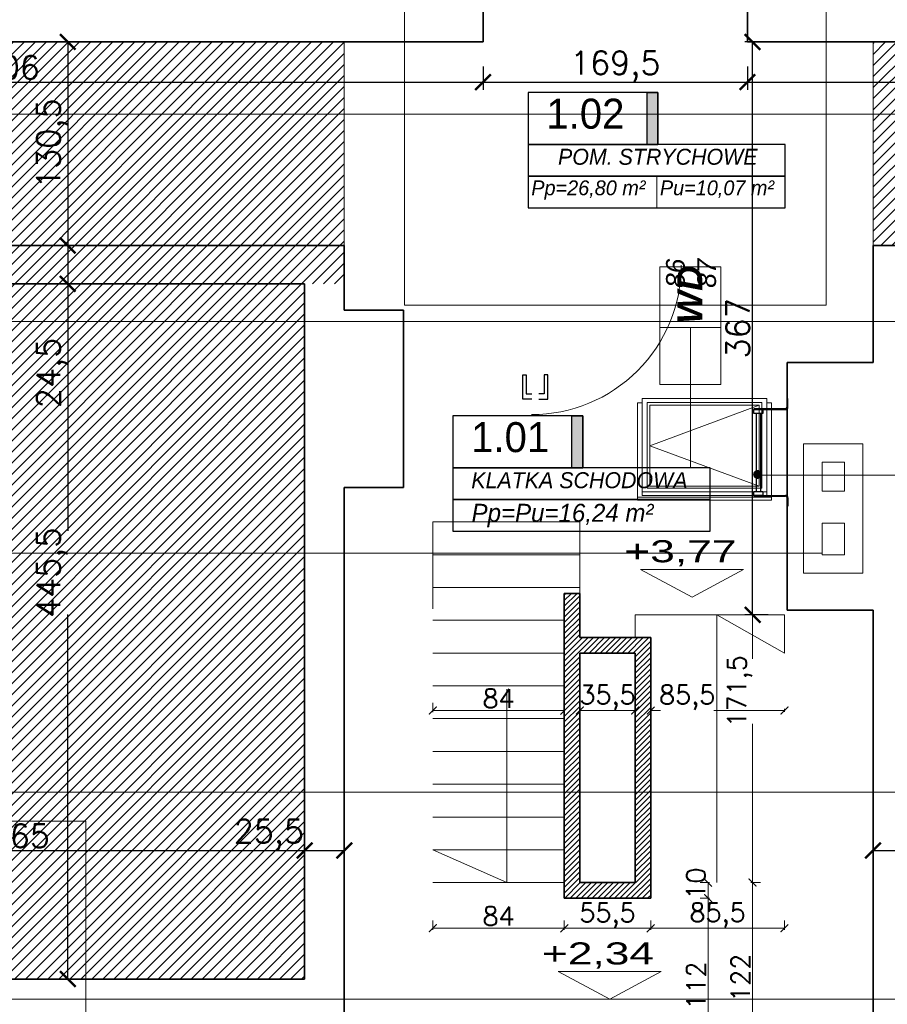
# Model space of a CAD drawing. Header units: millimetres. Extents: x -740 to 33545, y 5178 to 22494.
# Tile 88 of 256: x 9995 to 10551, y 6334 to 6965. Entities that reach past the tile are written whole.
import ezdxf
from ezdxf.lldxf.tags import DXFTag

# ---------------------------------------------------------------- set-up
doc = ezdxf.new("R2010")
doc.units = ezdxf.units.MM
doc.header["$MEASUREMENT"] = 0
doc.linetypes.add('ACAD_ISO03W100', pattern=[30, 12, -18])
doc.layers.get('Defpoints').update_dxf_attribs({"color": 252})
for name, color, linetype, lineweight in [('A_istniejące ściany', 252, 'Continuous', 35), ('A_l.przerywana', 252, 'ICAD_ISO03W100', 9), ('A_projektowane sciany', 252, 'Continuous', 35), ('A_ściany projektowane', 252, 'Continuous', 35), ('l. widokowa', 252, 'Continuous', 15), ('l.przerywana', 252, 'ICAD_ISO03W100', 5), ('l.widokowa', 252, 'Continuous', 15), ('l.wypełnien', 252, 'Continuous', 5), ('linia opisowa', 252, 'Continuous', 9), ('Nowe_820-G Rysunki Obrazki_Nr_pióra__23', 252, 'Continuous', 15), ('przerywana', 252, 'ACAD_ISO03W100', 5), ('wymiarowanie', 252, 'Continuous', 9)]:
    doc.layers.add(name, color=color, linetype=linetype, lineweight=lineweight)
for name, color, linetype in [('Lines', 252, 'Continuous'), ('stolarka', 252, 'Continuous'), ('tabelki opis', 252, 'Continuous')]:
    doc.layers.add(name, color=color, linetype=linetype)
doc.layers.add('UWAGI_podłoga na legarachdo rozbiórki', color=252, linetype='Continuous', lineweight=13, plot=False)
doc.styles.add('PROFILE', font='GOTHIC.TTF', dxfattribs={"width": 0.8})
doc.styles.add('styl2', font='simplex.shx')
tags = doc.linetypes.add('ICAD_ISO03W100', pattern=[30, 12, -18]).pattern_tags.tags
tags[6:7] = [DXFTag(74, 4), DXFTag(75, 0), DXFTag(340, '0'), DXFTag(46, 1.0), DXFTag(50, 0.0), DXFTag(44, 0.0), DXFTag(45, 0.0)]
tags[4:5] = [DXFTag(74, 4), DXFTag(75, 0), DXFTag(340, '0'), DXFTag(46, 1.0), DXFTag(50, 0.0), DXFTag(44, 0.0), DXFTag(45, 0.0)]
doc.dimstyles.new('Kopia I_1.100', dxfattribs={"dimtxt": 15, "dimasz": 10, "dimexe": 5, "dimexo": 1, "dimgap": 1.5, "dimtad": 1, "dimdec": 1, "dimrnd": 0.5, "dimtxsty": 'styl2', "dimblk": 'ARCHTICK', "dimcen": 5, "dimadec": 0, "dimazin": 0, "dimtfac": 1, "dimtdec": 1, "dimtmove": 0, "dimatfit": 3, "dimldrblk": 'ARCHTICK', "dimfxl": 0, "dimarcsym": 0})
doc.dimstyles.new('Skala 1-50', dxfattribs={"dimtxt": 12, "dimasz": 5, "dimexe": 1, "dimexo": 1, "dimgap": 1.5, "dimtad": 1, "dimdec": 1, "dimrnd": 0.5, "dimtxsty": 'styl2', "dimblk": 'ARCHTICK', "dimcen": 5, "dimadec": 0, "dimazin": 0, "dimtfac": 1, "dimtdec": 1, "dimtmove": 1, "dimatfit": 3, "dimldrblk": 'ARCHTICK', "dimfxl": 0, "dimlwd": -1, "dimlwe": -1, "dimarcsym": 0})

# ---------------------------------------------------------------- blocks, each defined once
blk = doc.blocks.new('_ArchTick')
at = {"color": 0, "linetype": 'ByBlock', "const_width": 0.15}
blk.add_lwpolyline([(-0.5, -0.5), (0.5, 0.5)], dxfattribs=at)
blk = doc.blocks.new('*D1856')
at = {"layer": 'Defpoints', "color": 0}
for p in [(9812.55, 6451.25), (10177.46, 6446.47), (10177.46, 6432.49)]:
    blk.add_point(p, dxfattribs=at)
at = {"layer": 'wymiarowanie', "color": 0, "lineweight": -2}
for p, q in [((9812.55, 6442.49), (9812.55, 6427.49)), ((10177.46, 6442.49), (10177.46, 6427.49)), ((9812.55, 6432.49), (10177.46, 6432.49))]:
    blk.add_line(p, q, dxfattribs=at)
at = {"layer": 'wymiarowanie', "color": 0, "lineweight": -2, "xscale": 10, "yscale": 10, "zscale": 10, "rotation": 180}
blk.add_blockref('_ArchTick', (9812.55, 6432.49), dxfattribs=at)
at = {"layer": 'wymiarowanie', "color": 0, "lineweight": -2, "xscale": 10, "yscale": 10, "zscale": 10}
blk.add_blockref('_ArchTick', (10177.46, 6432.49), dxfattribs=at)
at = {"layer": 'wymiarowanie', "color": 0, "insert": (9995, 6441.87), "char_height": 15, "attachment_point": 5, "style": 'styl2'}
blk.add_mtext('365', dxfattribs=at)
blk = doc.blocks.new('*D1857')
at = {"layer": 'Defpoints', "color": 0}
for p in [(10177.46, 6446.47), (10202.86, 6447.92), (10202.86, 6432.49)]:
    blk.add_point(p, dxfattribs=at)
at = {"layer": 'wymiarowanie', "color": 0, "lineweight": -2}
for p, q in [((10177.46, 6442.49), (10177.46, 6427.49)), ((10202.86, 6442.49), (10202.86, 6427.49)), ((10177.46, 6432.49), (10202.86, 6432.49))]:
    blk.add_line(p, q, dxfattribs=at)
at = {"layer": 'wymiarowanie', "color": 0, "lineweight": -2, "xscale": 10, "yscale": 10, "zscale": 10, "rotation": 180}
blk.add_blockref('_ArchTick', (10177.46, 6432.49), dxfattribs=at)
at = {"layer": 'wymiarowanie', "color": 0, "lineweight": -2, "xscale": 10, "yscale": 10, "zscale": 10}
blk.add_blockref('_ArchTick', (10202.86, 6432.49), dxfattribs=at)
at = {"layer": 'wymiarowanie', "color": 0, "insert": (10154.61, 6442.55), "char_height": 15, "attachment_point": 5, "style": 'styl2'}
blk.add_mtext('25,5', dxfattribs=at)
blk = doc.blocks.new('*D1859')
at = {"layer": 'Defpoints', "color": 0}
for p in [(10566.08, 6456), (10541.53, 6451.19), (10566.08, 6432.49)]:
    blk.add_point(p, dxfattribs=at)
at = {"layer": 'wymiarowanie', "color": 0, "lineweight": -2}
for p, q in [((10541.53, 6442.49), (10541.53, 6427.49)), ((10566.08, 6442.49), (10566.08, 6427.49)), ((10541.53, 6432.49), (10566.08, 6432.49))]:
    blk.add_line(p, q, dxfattribs=at)
at = {"layer": 'wymiarowanie', "color": 0, "lineweight": -2, "xscale": 10, "yscale": 10, "zscale": 10, "rotation": 180}
blk.add_blockref('_ArchTick', (10541.53, 6432.49), dxfattribs=at)
at = {"layer": 'wymiarowanie', "color": 0, "lineweight": -2, "xscale": 10, "yscale": 10, "zscale": 10}
blk.add_blockref('_ArchTick', (10566.08, 6432.49), dxfattribs=at)
at = {"layer": 'wymiarowanie', "color": 0, "insert": (10588.07, 6442.55), "char_height": 15, "attachment_point": 5, "style": 'styl2'}
blk.add_mtext('24,5', dxfattribs=at)
blk = doc.blocks.new('*D1863')
at = {"layer": 'Defpoints', "color": 0}
for p in [(10047.43, 6950.42), (10025.8, 6820.04), (10047.43, 6820.04)]:
    blk.add_point(p, dxfattribs=at)
at = {"layer": 'wymiarowanie', "color": 0, "lineweight": -2}
for p, q in [((10035.8, 6950.42), (10020.8, 6950.42)), ((10025.8, 6950.42), (10025.8, 6820.04)), ((10035.8, 6820.04), (10020.8, 6820.04))]:
    blk.add_line(p, q, dxfattribs=at)
at = {"layer": 'wymiarowanie', "color": 0, "lineweight": -2, "xscale": 10, "yscale": 10, "zscale": 10}
for p, rotation in [((10025.8, 6950.42), 90), ((10025.8, 6820.04), 270)]:
    blk.add_blockref('_ArchTick', p, dxfattribs=dict(at, rotation=rotation))
at = {"layer": 'wymiarowanie', "color": 0, "insert": (10015.74, 6885.23), "char_height": 15, "attachment_point": 5, "rotation": 90, "style": 'styl2'}
blk.add_mtext('130,5', dxfattribs=at)
blk = doc.blocks.new('*D1864')
at = {"layer": 'Defpoints', "color": 0}
for p in [(10047.43, 6820.04), (10025.8, 6795.48), (10046.43, 6795.48)]:
    blk.add_point(p, dxfattribs=at)
at = {"layer": 'wymiarowanie', "color": 0, "lineweight": -2}
for p, q in [((10035.8, 6820.04), (10020.8, 6820.04)), ((10025.8, 6820.04), (10025.8, 6795.48)), ((10035.8, 6795.48), (10020.8, 6795.48)), ((10025.8, 6795.48), (10025.8, 6717.42))]:
    blk.add_line(p, q, dxfattribs=at)
at = {"layer": 'wymiarowanie', "color": 0, "lineweight": -2, "xscale": 10, "yscale": 10, "zscale": 10}
for p, rotation in [((10025.8, 6820.04), 90), ((10025.8, 6795.48), 270)]:
    blk.add_blockref('_ArchTick', p, dxfattribs=dict(at, rotation=rotation))
at = {"layer": 'wymiarowanie', "color": 0, "insert": (10015.74, 6738.38), "char_height": 15, "attachment_point": 5, "rotation": 90, "style": 'styl2'}
blk.add_mtext('24,5', dxfattribs=at)
blk = doc.blocks.new('*D1865')
at = {"layer": 'Defpoints', "color": 0}
for p in [(10046.43, 6795.48), (10025.8, 6350.14), (10049.09, 6350.14)]:
    blk.add_point(p, dxfattribs=at)
at = {"layer": 'wymiarowanie', "color": 0, "lineweight": -2}
for p, q in [((10035.8, 6795.48), (10020.8, 6795.48)), ((10025.8, 6795.48), (10025.8, 6637.17)), ((10025.8, 6350.14), (10025.8, 6583.59)), ((10035.8, 6350.14), (10020.8, 6350.14))]:
    blk.add_line(p, q, dxfattribs=at)
at = {"layer": 'wymiarowanie', "color": 0, "lineweight": -2, "xscale": 10, "yscale": 10, "zscale": 10}
for p, rotation in [((10025.8, 6795.48), 90), ((10025.8, 6350.14), 270)]:
    blk.add_blockref('_ArchTick', p, dxfattribs=dict(at, rotation=rotation))
at = {"layer": 'wymiarowanie', "color": 0, "insert": (10015.74, 6610.38), "char_height": 15, "attachment_point": 5, "rotation": 90, "style": 'styl2'}
blk.add_mtext('445,5', dxfattribs=at)
blk = doc.blocks.new('*D1870')
at = {"layer": 'Defpoints', "color": 0}
for p in [(9685.55, 6950.42), (10291.76, 6950.42), (10291.76, 6924.64)]:
    blk.add_point(p, dxfattribs=at)
at = {"layer": 'wymiarowanie', "color": 0, "lineweight": -2}
for p, q in [((9685.55, 6934.64), (9685.55, 6919.64)), ((10291.76, 6934.64), (10291.76, 6919.64)), ((9685.55, 6924.64), (10291.76, 6924.64))]:
    blk.add_line(p, q, dxfattribs=at)
at = {"layer": 'wymiarowanie', "color": 0, "lineweight": -2, "xscale": 10, "yscale": 10, "zscale": 10, "rotation": 180}
blk.add_blockref('_ArchTick', (9685.55, 6924.64), dxfattribs=at)
at = {"layer": 'wymiarowanie', "color": 0, "lineweight": -2, "xscale": 10, "yscale": 10, "zscale": 10}
blk.add_blockref('_ArchTick', (10291.76, 6924.64), dxfattribs=at)
at = {"layer": 'wymiarowanie', "color": 0, "insert": (9988.65, 6934.01), "char_height": 15, "attachment_point": 5, "style": 'styl2'}
blk.add_mtext('606', dxfattribs=at)
blk = doc.blocks.new('*D1871')
at = {"layer": 'Defpoints', "color": 0}
for p in [(10291.76, 6950.42), (10461.09, 6950.42), (10461.09, 6924.64)]:
    blk.add_point(p, dxfattribs=at)
at = {"layer": 'wymiarowanie', "color": 0, "lineweight": -2}
for p, q in [((10291.76, 6934.64), (10291.76, 6919.64)), ((10461.09, 6934.64), (10461.09, 6919.64)), ((10291.76, 6924.64), (10461.09, 6924.64))]:
    blk.add_line(p, q, dxfattribs=at)
at = {"layer": 'wymiarowanie', "color": 0, "lineweight": -2, "xscale": 10, "yscale": 10, "zscale": 10, "rotation": 180}
blk.add_blockref('_ArchTick', (10291.76, 6924.64), dxfattribs=at)
at = {"layer": 'wymiarowanie', "color": 0, "lineweight": -2, "xscale": 10, "yscale": 10, "zscale": 10}
blk.add_blockref('_ArchTick', (10461.09, 6924.64), dxfattribs=at)
at = {"layer": 'wymiarowanie', "color": 0, "insert": (10376.43, 6934.69), "char_height": 15, "attachment_point": 5, "style": 'styl2'}
blk.add_mtext('169,5', dxfattribs=at)
blk = doc.blocks.new('*D1872')
at = {"layer": 'Defpoints', "color": 0}
for p in [(10461.09, 6950.42), (11054.61, 6950.42), (11054.61, 6924.64)]:
    blk.add_point(p, dxfattribs=at)
at = {"layer": 'wymiarowanie', "color": 0, "lineweight": -2}
for p, q in [((10461.09, 6934.64), (10461.09, 6919.64)), ((11054.61, 6934.64), (11054.61, 6919.64)), ((10461.09, 6924.64), (11054.61, 6924.64))]:
    blk.add_line(p, q, dxfattribs=at)
at = {"layer": 'wymiarowanie', "color": 0, "lineweight": -2, "xscale": 10, "yscale": 10, "zscale": 10, "rotation": 180}
blk.add_blockref('_ArchTick', (10461.09, 6924.64), dxfattribs=at)
at = {"layer": 'wymiarowanie', "color": 0, "lineweight": -2, "xscale": 10, "yscale": 10, "zscale": 10}
blk.add_blockref('_ArchTick', (11054.61, 6924.64), dxfattribs=at)
at = {"layer": 'wymiarowanie', "color": 0, "insert": (10757.85, 6934.69), "char_height": 15, "attachment_point": 5, "style": 'styl2'}
blk.add_mtext('593,5', dxfattribs=at)
blk = doc.blocks.new('*D1875')
at = {"layer": 'Defpoints', "color": 0}
for p in [(10464.36, 6950.42), (10502.13, 6950.42), (10483.95, 6583.44)]:
    blk.add_point(p, dxfattribs=at)
at = {"layer": 'wymiarowanie', "color": 0, "lineweight": -2}
for p, q in [((10474.36, 6950.42), (10459.36, 6950.42)), ((10464.36, 6583.44), (10464.36, 6950.42)), ((10474.36, 6583.44), (10459.36, 6583.44))]:
    blk.add_line(p, q, dxfattribs=at)
at = {"layer": 'wymiarowanie', "color": 0, "lineweight": -2, "xscale": 10, "yscale": 10, "zscale": 10}
for p, rotation in [((10464.36, 6950.42), 90), ((10464.36, 6583.44), 270)]:
    blk.add_blockref('_ArchTick', p, dxfattribs=dict(at, rotation=rotation))
at = {"layer": 'wymiarowanie', "color": 0, "insert": (10454.98, 6766.93), "char_height": 15, "attachment_point": 5, "rotation": 90, "style": 'styl2'}
blk.add_mtext('367', dxfattribs=at)
blk = doc.blocks.new('*U2482')
at = {"layer": 'Lines', "color": 0, "linetype": 'ByBlock', "lineweight": -2}
for p, q in [((-290.8, 0), (-344.8, 0)), ((-344.8, -5), (-344.8, 0)), ((290.8, 0), (344.8, 0)), ((344.8, 0), (344.8, 0)), ((344.8, -5), (344.8, 0)), ((-290.8, -5), (-344.8, -5)), ((-279.8, -16), (-279.8, -160)), ((-274.8, -160), (-274.8, -16)), ((274.8, -160), (274.8, -16)), ((279.8, -160), (279.8, -16)), ((290.8, -5), (344.8, -5)), ((-279.8, -160), (-279.8, -218)), ((-249.8, -175), (249.8, -175)), ((279.8, -160), (279.8, -218)), ((-279.8, -218), (-274.8, -218)), ((-249.8, -203), (249.8, -203)), ((274.8, -218), (279.8, -218))]:
    blk.add_line(p, q, dxfattribs=at)
for points in [[(-274.8, -218), (-274.8, -160), (-249.8, -160), (-249.8, -218)], [(249.8, -218), (249.8, -160), (274.8, -160), (274.8, -218)]]:
    blk.add_lwpolyline(points, close=True, dxfattribs=at)
for centre, radius, start, end in [((-290.8, -16), 16, 0, 90), ((290.8, -16), 16, 90, 180), ((-290.8, -16), 11, 0, 90), ((290.8, -16), 11, 90, 180)]:
    blk.add_arc(centre, radius, start, end, dxfattribs=at)
blk = doc.blocks.new('*D2484')
at = {"layer": 'Defpoints', "color": 0}
for p in [(10259.59, 6537.94), (10343.8, 6537.94), (10343.8, 6522.13)]:
    blk.add_point(p, dxfattribs=at)
at = {"layer": 'wymiarowanie', "color": 0}
for p, q in [((10259.59, 6527.13), (10259.59, 6521.13)), ((10259.59, 6522.13), (10343.8, 6522.13)), ((10343.8, 6527.13), (10343.8, 6521.13))]:
    blk.add_line(p, q, dxfattribs=at)
at = {"layer": 'wymiarowanie', "color": 0, "xscale": 5, "yscale": 5, "zscale": 5, "rotation": 180}
blk.add_blockref('_ArchTick', (10259.59, 6522.13), dxfattribs=at)
at = {"layer": 'wymiarowanie', "color": 0, "xscale": 5, "yscale": 5, "zscale": 5}
blk.add_blockref('_ArchTick', (10343.8, 6522.13), dxfattribs=at)
at = {"layer": 'wymiarowanie', "color": 0, "insert": (10301.69, 6529.93), "char_height": 12, "attachment_point": 5, "style": 'styl2'}
blk.add_mtext('84', dxfattribs=at)
blk = doc.blocks.new('*D2485')
at = {"layer": 'Defpoints', "color": 0}
for p in [(10353.8, 6537.94), (10389.13, 6534.44), (10389.13, 6522.13)]:
    blk.add_point(p, dxfattribs=at)
at = {"layer": 'wymiarowanie', "color": 0}
for p, q in [((10353.8, 6527.13), (10353.8, 6521.13)), ((10353.8, 6522.13), (10389.13, 6522.13)), ((10389.13, 6527.13), (10389.13, 6521.13))]:
    blk.add_line(p, q, dxfattribs=at)
at = {"layer": 'wymiarowanie', "color": 0, "xscale": 5, "yscale": 5, "zscale": 5, "rotation": 180}
blk.add_blockref('_ArchTick', (10353.8, 6522.13), dxfattribs=at)
at = {"layer": 'wymiarowanie', "color": 0, "xscale": 5, "yscale": 5, "zscale": 5}
blk.add_blockref('_ArchTick', (10389.13, 6522.13), dxfattribs=at)
at = {"layer": 'wymiarowanie', "color": 0, "insert": (10371.46, 6530.47), "char_height": 12, "attachment_point": 5, "style": 'styl2'}
blk.add_mtext('35,5', dxfattribs=at)
blk = doc.blocks.new('*D2486')
at = {"layer": 'Defpoints', "color": 0}
for p in [(10399.13, 6532.97), (10484.8, 6522.13), (10484.8, 6520.32)]:
    blk.add_point(p, dxfattribs=at)
at = {"layer": 'wymiarowanie', "color": 0}
for p, q in [((10399.13, 6527.13), (10399.13, 6521.13)), ((10399.13, 6522.13), (10405.46, 6522.13)), ((10484.8, 6522.13), (10439.53, 6522.13)), ((10484.8, 6521.32), (10484.8, 6523.13))]:
    blk.add_line(p, q, dxfattribs=at)
at = {"layer": 'wymiarowanie', "color": 0, "xscale": 5, "yscale": 5, "zscale": 5, "rotation": 180}
blk.add_blockref('_ArchTick', (10399.13, 6522.13), dxfattribs=at)
at = {"layer": 'wymiarowanie', "color": 0, "xscale": 5, "yscale": 5, "zscale": 5}
blk.add_blockref('_ArchTick', (10484.8, 6522.13), dxfattribs=at)
at = {"layer": 'wymiarowanie', "color": 0, "insert": (10422.49, 6530.47), "char_height": 12, "attachment_point": 5, "style": 'styl2'}
blk.add_mtext('85,5', dxfattribs=at)
blk = doc.blocks.new('*D2488')
at = {"layer": 'Defpoints', "color": 0}
for p in [(10484.8, 6583.44), (10464.36, 6411.94), (10484.8, 6411.94)]:
    blk.add_point(p, dxfattribs=at)
at = {"layer": 'wymiarowanie', "color": 0}
for p, q in [((10469.36, 6583.44), (10463.36, 6583.44)), ((10464.36, 6583.44), (10464.36, 6555.2)), ((10464.36, 6411.94), (10464.36, 6513.69)), ((10469.36, 6411.94), (10463.36, 6411.94))]:
    blk.add_line(p, q, dxfattribs=at)
at = {"layer": 'wymiarowanie', "color": 0, "xscale": 5, "yscale": 5, "zscale": 5}
for p, rotation in [((10464.36, 6583.44), 90), ((10464.36, 6411.94), 270)]:
    blk.add_blockref('_ArchTick', p, dxfattribs=dict(at, rotation=rotation))
at = {"layer": 'wymiarowanie', "color": 0, "insert": (10456.16, 6534.44), "char_height": 12, "attachment_point": 5, "rotation": 90, "style": 'styl2'}
blk.add_mtext('171,5', dxfattribs=at)
blk = doc.blocks.new('*D2489')
at = {"layer": 'Defpoints', "color": 0}
for p in [(10484.8, 6411.94), (10464.36, 6290.02), (10484.8, 6290.02)]:
    blk.add_point(p, dxfattribs=at)
at = {"layer": 'wymiarowanie', "color": 0}
for p, q in [((10469.36, 6411.94), (10463.36, 6411.94)), ((10464.36, 6411.94), (10464.36, 6290.02)), ((10469.36, 6290.02), (10463.36, 6290.02))]:
    blk.add_line(p, q, dxfattribs=at)
at = {"layer": 'wymiarowanie', "color": 0, "xscale": 5, "yscale": 5, "zscale": 5}
for p, rotation in [((10464.36, 6411.94), 90), ((10464.36, 6290.02), 270)]:
    blk.add_blockref('_ArchTick', p, dxfattribs=dict(at, rotation=rotation))
at = {"layer": 'wymiarowanie', "color": 0, "insert": (10456.71, 6350.98), "char_height": 12, "attachment_point": 5, "rotation": 90, "style": 'styl2'}
blk.add_mtext('122', dxfattribs=at)
blk = doc.blocks.new('*D2500')
at = {"layer": 'Defpoints', "color": 0}
for p in [(10399.13, 6411.94), (10399.13, 6401.94), (10435.87, 6401.94)]:
    blk.add_point(p, dxfattribs=at)
at = {"layer": 'wymiarowanie', "color": 0}
for p, q in [((10430.87, 6411.94), (10436.87, 6411.94)), ((10435.87, 6411.94), (10435.87, 6401.94)), ((10430.87, 6401.94), (10436.87, 6401.94))]:
    blk.add_line(p, q, dxfattribs=at)
at = {"layer": 'wymiarowanie', "color": 0, "xscale": 5, "yscale": 5, "zscale": 5}
for p, rotation in [((10435.87, 6411.94), 90), ((10435.87, 6401.94), 270)]:
    blk.add_blockref('_ArchTick', p, dxfattribs=dict(at, rotation=rotation))
at = {"layer": 'wymiarowanie', "color": 0, "insert": (10428.07, 6411.31), "char_height": 12, "attachment_point": 5, "rotation": 90, "style": 'styl2'}
blk.add_mtext('10', dxfattribs=at)
blk = doc.blocks.new('*D2501')
at = {"layer": 'Defpoints', "color": 0}
for p in [(10399.13, 6401.94), (10423.95, 6290.02), (10435.87, 6290.02)]:
    blk.add_point(p, dxfattribs=at)
at = {"layer": 'wymiarowanie', "color": 0}
for p, q in [((10430.87, 6401.94), (10436.87, 6401.94)), ((10435.87, 6401.94), (10435.87, 6290.02)), ((10430.87, 6290.02), (10436.87, 6290.02))]:
    blk.add_line(p, q, dxfattribs=at)
at = {"layer": 'wymiarowanie', "color": 0, "xscale": 5, "yscale": 5, "zscale": 5}
for p, rotation in [((10435.87, 6401.94), 90), ((10435.87, 6290.02), 270)]:
    blk.add_blockref('_ArchTick', p, dxfattribs=dict(at, rotation=rotation))
at = {"layer": 'wymiarowanie', "color": 0, "insert": (10428.22, 6345.98), "char_height": 12, "attachment_point": 5, "rotation": 90, "style": 'styl2'}
blk.add_mtext('112', dxfattribs=at)
blk = doc.blocks.new('*D2503')
at = {"layer": 'Defpoints', "color": 0}
for p in [(10259.59, 6411.94), (10343.8, 6411.94), (10343.8, 6382.66)]:
    blk.add_point(p, dxfattribs=at)
at = {"layer": 'wymiarowanie', "color": 0}
for p, q in [((10259.59, 6387.66), (10259.59, 6381.66)), ((10259.59, 6382.66), (10343.8, 6382.66)), ((10343.8, 6387.66), (10343.8, 6381.66))]:
    blk.add_line(p, q, dxfattribs=at)
at = {"layer": 'wymiarowanie', "color": 0, "xscale": 5, "yscale": 5, "zscale": 5, "rotation": 180}
blk.add_blockref('_ArchTick', (10259.59, 6382.66), dxfattribs=at)
at = {"layer": 'wymiarowanie', "color": 0, "xscale": 5, "yscale": 5, "zscale": 5}
blk.add_blockref('_ArchTick', (10343.8, 6382.66), dxfattribs=at)
at = {"layer": 'wymiarowanie', "color": 0, "insert": (10301.69, 6390.46), "char_height": 12, "attachment_point": 5, "style": 'styl2'}
blk.add_mtext('84', dxfattribs=at)
blk = doc.blocks.new('*D2504')
at = {"layer": 'Defpoints', "color": 0}
for p in [(10343.8, 6411.94), (10399.13, 6401.94), (10399.13, 6382.66)]:
    blk.add_point(p, dxfattribs=at)
at = {"layer": 'wymiarowanie', "color": 0}
for p, q in [((10343.8, 6387.66), (10343.8, 6381.66)), ((10343.8, 6382.66), (10399.13, 6382.66)), ((10399.13, 6387.66), (10399.13, 6381.66))]:
    blk.add_line(p, q, dxfattribs=at)
at = {"layer": 'wymiarowanie', "color": 0, "xscale": 5, "yscale": 5, "zscale": 5, "rotation": 180}
blk.add_blockref('_ArchTick', (10343.8, 6382.66), dxfattribs=at)
at = {"layer": 'wymiarowanie', "color": 0, "xscale": 5, "yscale": 5, "zscale": 5}
blk.add_blockref('_ArchTick', (10399.13, 6382.66), dxfattribs=at)
at = {"layer": 'wymiarowanie', "color": 0, "insert": (10371.46, 6390.86), "char_height": 12, "attachment_point": 5, "style": 'styl2'}
blk.add_mtext('55,5', dxfattribs=at)
blk = doc.blocks.new('*D2505')
at = {"layer": 'Defpoints', "color": 0}
for p in [(10399.13, 6401.94), (10484.8, 6400.84), (10484.8, 6382.66)]:
    blk.add_point(p, dxfattribs=at)
at = {"layer": 'wymiarowanie', "color": 0}
for p, q in [((10399.13, 6387.66), (10399.13, 6381.66)), ((10399.13, 6382.66), (10484.8, 6382.66)), ((10484.8, 6387.66), (10484.8, 6381.66))]:
    blk.add_line(p, q, dxfattribs=at)
at = {"layer": 'wymiarowanie', "color": 0, "xscale": 5, "yscale": 5, "zscale": 5, "rotation": 180}
blk.add_blockref('_ArchTick', (10399.13, 6382.66), dxfattribs=at)
at = {"layer": 'wymiarowanie', "color": 0, "xscale": 5, "yscale": 5, "zscale": 5}
blk.add_blockref('_ArchTick', (10484.8, 6382.66), dxfattribs=at)
at = {"layer": 'wymiarowanie', "color": 0, "insert": (10441.96, 6391.01), "char_height": 12, "attachment_point": 5, "style": 'styl2'}
blk.add_mtext('85,5', dxfattribs=at)

msp = doc.modelspace()

# ---------------------------------------------------------------- hatches: boundary and pattern name
at = {"layer": 'l.wypełnien'}
h = msp.add_hatch(dxfattribs=at)
h.set_pattern_fill('ANSI31', color=256, scale=20, style=0)
h.paths.add_polyline_path([(10343.8, 6592.2), (10353.8, 6592.2), (10353.8, 6597.2), (10343.8, 6597.2)])
h.paths.add_polyline_path([(10343.8, 6587.2), (10353.8, 6587.2), (10353.8, 6592.2), (10343.8, 6592.2)])
h = msp.add_hatch(dxfattribs=at)
h.set_pattern_fill('ANSI31', color=256, scale=20, style=0)
h.paths.add_polyline_path([(10343.8, 6469.96), (10343.8, 6474.94), (10343.8, 6495.94), (10343.8, 6516.94), (10343.8, 6537.94), (10343.8, 6558.94), (10343.8, 6579.94), (10343.8, 6587.2), (10353.8, 6587.2), (10353.8, 6568.93), (10389.13, 6568.93), (10399.13, 6568.93), (10399.13, 6558.94), (10389.13, 6558.94), (10389.13, 6558.93), (10353.8, 6558.93), (10353.8, 6469.96)])
h.paths.add_polyline_path([(10343.8, 6469.96), (10353.8, 6469.96), (10353.8, 6411.93), (10389.13, 6411.94), (10389.13, 6469.96), (10399.13, 6469.96), (10399.13, 6460.94), (10399.13, 6436.44), (10399.13, 6411.94), (10399.13, 6401.94), (10343.8, 6401.94), (10343.8, 6411.94), (10343.8, 6432.94), (10343.8, 6453.94)])
h.paths.add_polyline_path([(10399.13, 6469.96), (10399.13, 6485.44), (10399.13, 6509.94), (10399.13, 6534.44), (10399.13, 6558.94), (10389.13, 6558.94), (10389.13, 6558.93), (10389.13, 6469.96)])
at = {"layer": 'linia opisowa', "ltscale": 0.3}
msp.add_hatch(color=256, dxfattribs=at).paths.add_polyline_path([(10470.48, 6673.36, 1), (10464.71, 6673.36, 1)])
at = {"layer": 'tabelki opis'}
for points in [[(10403.75, 6884.74), (10403.75, 6918.01), (10396.79, 6918.01), (10396.79, 6884.74)], [(10355.56, 6677.56), (10355.56, 6710.83), (10348.6, 6710.83), (10348.6, 6677.56)]]:
    msp.add_hatch(color=256, dxfattribs=at).paths.add_polyline_path(points)
at = {"layer": 'UWAGI_podłoga na legarachdo rozbiórki'}
h = msp.add_hatch(dxfattribs=at)
h.set_pattern_fill('ANSI31', color=256, scale=40, style=0)
h.paths.add_polyline_path([(9421.39, 6795.48), (10177.46, 6795.48), (10177.46, 6350.14), (9421.39, 6350.14)])
h.paths.add_polyline_path([(10202.86, 6950.42), (9615.84, 6950.42), (9615.84, 6795.48), (10202.86, 6795.48)])
h.paths.add_polyline_path([(9628.82, 6350.14), (9707.56, 6279.86), (9707.56, 6219.75), (9987.81, 6219.75), (9987.81, 6350.14), (9887.65, 6350.14)])
h.paths.add_polyline_path([(9615.27, 7055.41), (9685.55, 7055.41), (9685.55, 6950.42), (9615.27, 6950.42)])
h = msp.add_hatch(dxfattribs=at)
h.set_pattern_fill('ANSI31', color=256, scale=40, style=0)
h.paths.add_polyline_path([(10541.53, 6950.42), (10541.53, 6820.04), (11336.55, 6820.04), (11336.55, 6950.42), (11124.88, 6950.42), (11124.88, 7055.41), (11054.61, 7055.41), (11054.61, 6950.42)])

# ---------------------------------------------------------------- linework, layer by layer
at = {"layer": 'A_istniejące ściany', "linetype": 'Continuous'}
for p, q in [((10240.86, 6778.52), (10202.86, 6778.52)), ((10240.86, 6665.02), (10240.86, 6778.52)), ((10541.53, 6745.04), (10486.53, 6745.04)), ((10486.53, 6745.04), (10486.53, 6586.43)), ((10202.86, 6290.02), (10202.86, 6665.02)), ((10202.86, 6665.02), (10240.86, 6665.02)), ((10486.53, 6586.43), (10541.53, 6586.43)), ((10541.53, 6290.02), (10541.53, 6586.43))]:
    msp.add_line(p, q, dxfattribs=at)
for points in [[(10291.76, 6950.42), (10291.76, 7008)], [(10461.09, 6950.42), (10461.09, 7008)], [(9710.1, 6950.42), (10266.36, 6950.42)], [(10266.36, 6950.42), (10291.76, 6950.42)], [(10461.09, 6950.42), (10486.49, 6950.42)], [(10486.49, 6950.42), (11029.21, 6950.42)], [(10177.46, 6820.04), (9781.22, 6820.04)], [(10202.86, 6820.04), (10177.46, 6820.04)], [(10202.86, 6820.04), (10202.86, 6778.52)], [(10566.08, 6820.04), (10541.53, 6820.04)], [(10541.53, 6745.04), (10541.53, 6820.04)], [(9812.55, 6795.48), (10177.46, 6795.48)], [(10177.46, 6350.14), (10177.46, 6795.48)], [(10202.86, 6665.02), (10202.86, 6290.02)], [(10541.53, 6290.02), (10541.53, 6586.43)], [(10012.36, 6350.14), (9987.81, 6350.14)], [(10012.36, 6350.14), (10177.46, 6350.14)]]:
    msp.add_lwpolyline(points, dxfattribs=at)
at = {"layer": 'A_l.przerywana', "ltscale": 0.5}
msp.add_lwpolyline([(9657.16, 6170.2), (10037.36, 6170.2), (10037.36, 6451.25), (9657.16, 6451.25)], close=True, dxfattribs=at)
at = {"layer": 'A_projektowane sciany'}
msp.add_line((10343.8, 6597.2), (10353.8, 6597.2), dxfattribs=at)
at = {"layer": 'A_ściany projektowane'}
for p, q in [((10343.8, 6597.2), (10343.8, 6401.94)), ((10353.8, 6597.2), (10353.8, 6568.93)), ((10399.13, 6401.94), (10399.13, 6568.93)), ((10353.8, 6558.93), (10353.8, 6411.94)), ((10389.13, 6411.94), (10389.13, 6558.94))]:
    msp.add_line(p, q, dxfattribs=at)
for points in [[(10399.13, 6568.93), (10353.8, 6568.93)], [(10389.13, 6558.93), (10353.8, 6558.93)], [(10389.13, 6411.93), (10353.8, 6411.93)], [(10343.8, 6401.94), (10399.13, 6401.94)]]:
    msp.add_lwpolyline(points, dxfattribs=at)
at = {"layer": 'A_ściany projektowane', "linetype": 'Continuous', "lineweight": 13}
for points in [[(10354.41, 6558.93), (10389.13, 6558.93)], [(10389.13, 6411.94), (10389.13, 6558.93)], [(10354.41, 6411.93), (10389.13, 6411.93)]]:
    msp.add_lwpolyline(points, dxfattribs=at)
at = {"layer": 'l. widokowa'}
for p, q in [((10259.59, 6579.94), (10343.8, 6579.94)), ((10389.13, 6568.93), (10389.13, 6583.44)), ((10484.8, 6583.44), (10484.8, 6558.93)), ((10259.59, 6558.94), (10343.8, 6558.94)), ((10259.59, 6537.94), (10343.8, 6537.94)), ((10259.59, 6516.94), (10343.8, 6516.94)), ((10259.59, 6495.94), (10343.8, 6495.94)), ((10259.59, 6474.94), (10343.8, 6474.94)), ((10259.59, 6453.94), (10343.8, 6453.94)), ((10259.59, 6432.94), (10343.8, 6432.94)), ((10259.59, 6411.94), (10343.8, 6411.94))]:
    msp.add_line(p, q, dxfattribs=at)
at = {"layer": 'l. widokowa', "lineweight": 13}
msp.add_lwpolyline([(10389.13, 6583.44), (10484.8, 6583.44)], dxfattribs=at)
at = {"layer": 'l.przerywana', "lineweight": 15}
for p, q in [((10202.86, 6820.04), (10202.86, 6950.42)), ((10541.53, 6820.04), (10541.53, 6950.42))]:
    msp.add_line(p, q, dxfattribs=at)
at = {"layer": 'l.przerywana', "ltscale": 0.3}
for p, q in [((10390.58, 6656.94), (10390.58, 6719.2)), ((10393.58, 6721.92), (10473.58, 6721.92)), ((10393.58, 6659.82), (10393.58, 6721.92)), ((10396.84, 6719.54), (10470.32, 6719.54)), ((10396.84, 6664.63), (10396.84, 6719.54)), ((10398.58, 6717.8), (10468.58, 6717.8)), ((10398.58, 6665.8), (10398.58, 6717.8)), ((10468.58, 6665.8), (10468.58, 6717.8)), ((10470.32, 6664.63), (10470.32, 6719.54)), ((10473.58, 6659.82), (10473.58, 6721.92)), ((10473.58, 6719.2), (10476.58, 6719.2)), ((10476.58, 6656.94), (10476.58, 6719.2)), ((10393.58, 6662.2), (10473.58, 6662.2)), ((10396.84, 6664.63), (10470.32, 6664.63)), ((10398.58, 6665.8), (10468.58, 6665.8)), ((10390.58, 6658.78), (10476.58, 6658.78)), ((10390.58, 6656.94), (10476.58, 6656.94)), ((10393.58, 6659.82), (10473.58, 6659.82)), ((10259.59, 6642.94), (10353.57, 6642.94)), ((10259.59, 6642.94), (10259.59, 6587.2)), ((10353.8, 6642.94), (10353.8, 6587.2)), ((10259.59, 6621.94), (10353.57, 6621.94)), ((10259.59, 6600.94), (10353.57, 6600.94))]:
    msp.add_line(p, q, dxfattribs=at)
at = {"layer": 'l.przerywana'}
msp.add_line((10509.02, 6622.85), (9621.47, 6622.85), dxfattribs=at)
for points in [[(9131.06, 7438.52), (9131.06, 6337.16), (11598.45, 6337.16), (11598.45, 7444.31), (11370.13, 7444.31), (11370.13, 6904.14), (9353.84, 6904.14), (9353.84, 7438.52)], [(9263.86, 6771.34), (9263.86, 6469.96), (11465.65, 6469.96), (11465.65, 6771.34)]]:
    msp.add_lwpolyline(points, close=True, dxfattribs=at)
at = {"layer": 'l.przerywana', "ltscale": 0.5}
msp.add_lwpolyline([(10241.36, 7104.96), (10511.49, 7104.96), (10511.49, 6781.76), (10241.36, 6781.76)], close=True, dxfattribs=at)
at = {"layer": 'l.przerywana', "ltscale": 0.3}
msp.add_lwpolyline([(10468.58, 6665.8), (10398.58, 6691.8), (10468.58, 6717.8)], dxfattribs=at)
at = {"layer": 'l.widokowa', "ltscale": 0.3}
msp.add_line((10390.58, 6719.2), (10393.58, 6719.2), dxfattribs=at)
at = {"layer": 'Nowe_820-G Rysunki Obrazki_Nr_pióra__23', "linetype": 'Continuous', "lineweight": 15}
msp.add_line((10486.53, 6670.02), (10486.53, 6683.45), dxfattribs=at)
for points in [[(10535.09, 6693.04), (10496.99, 6693.04)], [(10496.99, 6693.04), (10496.99, 6610.06)], [(10535.09, 6610.06), (10535.09, 6693.04)], [(10508.84, 6662.56), (10508.84, 6681.18)], [(10523.23, 6681.18), (10508.84, 6681.18)], [(10523.23, 6681.18), (10523.23, 6662.56)], [(10523.23, 6662.56), (10508.84, 6662.56)], [(10508.84, 6621.92), (10508.84, 6642.24)], [(10523.23, 6642.24), (10508.84, 6642.24)], [(10523.23, 6642.24), (10523.23, 6621.92)], [(10523.23, 6621.92), (10508.84, 6621.92)], [(10535.09, 6610.06), (10496.99, 6610.06)]]:
    msp.add_lwpolyline(points, dxfattribs=at)
at = {"layer": 'przerywana'}
msp.add_line((10473.58, 6721.92), (10401.58, 6721.92), dxfattribs=at)
msp.add_line((10473.58, 6721.92), (10401.58, 6721.92), dxfattribs=at)
at = {"layer": 'stolarka'}
for points in [[(10322.94, 6721.61), (10317.14, 6721.61), (10317.14, 6737.27), (10319.46, 6737.27), (10319.46, 6725.09), (10322.94, 6725.09)], [(10327.47, 6721.61), (10333.27, 6721.61), (10333.27, 6737.27), (10330.95, 6737.27), (10330.95, 6725.09), (10327.47, 6725.09)]]:
    msp.add_lwpolyline(points, dxfattribs=at)
at = {"layer": 'stolarka', "linetype": 'ICAD_ISO03W100', "lineweight": 13, "ltscale": 0.3}
msp.add_arc((10322.94, 6807.46), 95.77, 269.94689, 359.99967, dxfattribs=at)
at = {"layer": 'tabelki opis'}
for points in [[(10403.75, 6918.01), (10320.59, 6918.01), (10320.59, 6884.74), (10403.75, 6884.74), (10403.75, 6918.01)], [(10320.59, 6864.47), (10485.32, 6864.47), (10485.32, 6884.74), (10320.59, 6884.74), (10320.59, 6864.47)], [(10320.59, 6844.19), (10485.32, 6844.19), (10485.32, 6864.47), (10320.59, 6864.47), (10320.59, 6844.19)], [(10355.56, 6710.83), (10272.4, 6710.83), (10272.4, 6677.56), (10355.56, 6677.56), (10355.56, 6710.83)], [(10272.4, 6657.29), (10437.14, 6657.29), (10437.14, 6677.56), (10272.4, 6677.56), (10272.4, 6657.29)], [(10272.4, 6637.01), (10437.14, 6637.01), (10437.14, 6657.29), (10272.4, 6657.29), (10272.4, 6637.01)]]:
    msp.add_lwpolyline(points, dxfattribs=at)
for points in [[(10403.75, 6884.74), (10396.79, 6884.74), (10396.79, 6918.01), (10403.75, 6918.01)], [(10355.56, 6677.56), (10348.6, 6677.56), (10348.6, 6710.83), (10355.56, 6710.83)]]:
    msp.add_lwpolyline(points, close=True, dxfattribs=at)
at = {"layer": 'wymiarowanie'}
for p, q in [((10402.96, 6864.47), (10402.96, 6844.19)), ((10424.53, 6730.96), (10424.53, 6677.72)), ((10831.37, 6672.98), (10469.52, 6672.98)), ((10441.54, 6411.94), (10441.54, 6583.44)), ((10441.54, 6583.44), (10484.8, 6558.94)), ((10307, 6411.94), (10307, 6535.91)), ((10307, 6411.94), (10259.59, 6432.94))]:
    msp.add_line(p, q, dxfattribs=at)
at = {"layer": 'wymiarowanie', "ltscale": 0.3}
for points in [[(10405.05, 6767.49), (10405.05, 6806.44), (10444, 6806.44), (10444, 6767.49)], [(10424.53, 6730.96), (10424.53, 6767.49), (10405.05, 6767.49), (10405.05, 6730.96)], [(10444, 6730.96), (10444, 6767.49), (10424.53, 6767.49), (10424.53, 6730.96)]]:
    msp.add_lwpolyline(points, close=True, dxfattribs=at)
at = {"layer": 'wymiarowanie', "linetype": 'ByBlock'}
for points in [[(10425.65, 6594.78), (10458.6, 6612.51), (10392.7, 6612.51)], [(10372.9, 6337.16), (10405.85, 6354.88), (10339.94, 6354.88)], [(10372.9, 6337.16), (10405.85, 6354.88), (10339.94, 6354.88)]]:
    msp.add_lwpolyline(points, close=True, dxfattribs=at)

# ---------------------------------------------------------------- block references
at = {"layer": 'Lines', "xscale": 0.1, "yscale": 0.1, "zscale": 0.1, "rotation": 270}
msp.add_blockref('*U2482', (10487.02, 6687.44), dxfattribs=at)

# ---------------------------------------------------------------- texts
at = {"layer": 'tabelki opis', "attachment_point": 1}
for s, insert, char_height, width in [('{\\fCentury Gothic|b0|i0|c238|p34;1.02}', (10332.32, 6914.05), 19.2, 56.7), ('\\pi19.18720;{\\fCentury Gothic|b0|i1|c238|p34;POM. STRYCHOWE}', (10320.59, 6881.98), 10.24, 164.736), ('{\\fCentury Gothic|b0|i1|c238|p34;Pp=26,80 m²}', (10322.66, 6861.7), 9.5, 108.6285), ('{\\fCentury Gothic|b0|i1|c238|p34;Pu=10,07 m²}', (10405.03, 6861.7), 9.5, 108.6285), ('{\\fCentury Gothic|b0|i0|c238|p34;1.01}', (10284.13, 6706.87), 19.2, 56.7), ('\\pi11.84512;{\\fCentury Gothic|b0|i1|c238|p34;KLATKA SCHODOWA}', (10272.4, 6674.8), 10.24, 164.736), ('{\\fCentury Gothic|b0|i1|c238|p34;Pp=Pu=16,24 m²}', (10284.41, 6654.55), 11.52, 137.4108)]:
    msp.add_mtext(s, dxfattribs=dict(at, insert=insert, char_height=char_height, width=width))
at = {"layer": 'wymiarowanie', "style": 'PROFILE', "width": 1.5}
for s, p in [('+3,77', (10382.23, 6617.11)), ('+2,34', (10329.48, 6359.48))]:
    msp.add_text(s, height=14.149, dxfattribs=at).set_placement(p)
at = {"layer": 'wymiarowanie', "ltscale": 0.3, "width": 121.9481, "rotation": 90}
for s, insert, char_height, attachment_point in [('{\\fArial|b0|i1|c238|p34;86}\\P{\\fArial|b0|i1|c238|p34;87}', (10408.95, 6811.55), 12, 3), ('{\\fArial|b1|i1|c238|p34;WD}', (10416.2, 6769.88), 16, 1)]:
    msp.add_mtext(s, dxfattribs=dict(at, insert=insert, char_height=char_height, attachment_point=attachment_point))

# ---------------------------------------------------------------- dimensions: what is measured, and where the dimension line sits
at = {"layer": 'wymiarowanie'}
for base, p1, p2, picture, middle in [((10291.76, 6924.64), (9685.55, 6950.42), (10291.76, 6950.42), '*D1870', (9988.65, 6934.01)), ((10461.09, 6924.64), (10291.76, 6950.42), (10461.09, 6950.42), '*D1871', (10376.43, 6934.69)), ((11054.61, 6924.64), (10461.09, 6950.42), (11054.61, 6950.42), '*D1872', (10757.85, 6934.69)), ((10177.46, 6432.49), (9812.55, 6451.25), (10177.46, 6446.47), '*D1856', (9995, 6441.87))]:
    dim = msp.add_linear_dim(base=base, p1=p1, p2=p2, dimstyle='Kopia I_1.100', override={"dimtmove": 1}, dxfattribs=at)
    dim.commit()
    dim.dimension.update_dxf_attribs({"geometry": picture, "text_midpoint": middle})
for base, p1, p2, dimstyle, picture, middle in [((10025.8, 6820.04), (10047.43, 6950.42), (10047.43, 6820.04), 'Kopia I_1.100', '*D1863', (10015.74, 6885.23)), ((10464.36, 6950.42), (10483.95, 6583.44), (10502.13, 6950.42), 'Kopia I_1.100', '*D1875', (10454.98, 6766.93)), ((10464.36, 6290.02), (10484.8, 6411.94), (10484.8, 6290.02), 'Skala 1-50', '*D2489', (10456.71, 6350.98)), ((10435.87, 6290.02), (10399.13, 6401.94), (10423.95, 6290.02), 'Skala 1-50', '*D2501', (10428.22, 6345.98))]:
    dim = msp.add_linear_dim(base=base, p1=p1, p2=p2, angle=90, dimstyle=dimstyle, dxfattribs=at)
    dim.commit()
    dim.dimension.update_dxf_attribs({"geometry": picture, "text_midpoint": middle})
for base, p1, p2, picture, middle in [((10025.8, 6795.48), (10047.43, 6820.04), (10046.43, 6795.48), '*D1864', (10025.8, 6738.38)), ((10025.8, 6350.14), (10046.43, 6795.48), (10049.09, 6350.14), '*D1865', (10025.8, 6610.38))]:
    dim = msp.add_linear_dim(base=base, p1=p1, p2=p2, angle=90, dimstyle='Kopia I_1.100', override={"dimtmove": 1}, dxfattribs=at)
    dim.commit()
    dim.dimension.update_dxf_attribs({"geometry": picture, "text_midpoint": middle, "dimtype": 160})
for base, p1, p2, picture, middle in [((10464.36, 6411.94), (10484.8, 6583.44), (10484.8, 6411.94), '*D2488', (10464.36, 6534.44)), ((10435.87, 6401.94), (10399.13, 6411.94), (10399.13, 6401.94), '*D2500', (10435.87, 6411.31))]:
    dim = msp.add_linear_dim(base=base, p1=p1, p2=p2, angle=90, dimstyle='Skala 1-50', dxfattribs=at)
    dim.commit()
    dim.dimension.update_dxf_attribs({"geometry": picture, "text_midpoint": middle, "dimtype": 160})
for base, p1, p2, picture, middle in [((10343.8, 6522.13), (10259.59, 6537.94), (10343.8, 6537.94), '*D2484', (10301.69, 6529.93)), ((10389.13, 6522.13), (10353.8, 6537.94), (10389.13, 6534.44), '*D2485', (10371.46, 6530.47)), ((10343.8, 6382.66), (10259.59, 6411.94), (10343.8, 6411.94), '*D2503', (10301.69, 6390.46)), ((10399.13, 6382.66), (10343.8, 6411.94), (10399.13, 6401.94), '*D2504', (10371.46, 6390.86)), ((10484.8, 6382.66), (10399.13, 6401.94), (10484.8, 6400.84), '*D2505', (10441.96, 6391.01))]:
    dim = msp.add_linear_dim(base=base, p1=p1, p2=p2, dimstyle='Skala 1-50', dxfattribs=at)
    dim.commit()
    dim.dimension.update_dxf_attribs({"geometry": picture, "text_midpoint": middle})
dim = msp.add_linear_dim(base=(10484.8, 6522.13), p1=(10399.13, 6532.97), p2=(10484.8, 6520.32), dimstyle='Skala 1-50', dxfattribs=at)
dim.commit()
dim.dimension.update_dxf_attribs({"geometry": '*D2486', "text_midpoint": (10422.49, 6522.13), "dimtype": 160})
for base, p1, p2, picture, middle in [((10202.86, 6432.49), (10177.46, 6446.47), (10202.86, 6447.92), '*D1857', (10154.61, 6432.49)), ((10566.0784, 6432.4947), (10541.5251, 6451.1886), (10566.0784, 6455.9995), '*D1859', (10588.067, 6432.4947))]:
    dim = msp.add_linear_dim(base=base, p1=p1, p2=p2, dimstyle='Kopia I_1.100', override={"dimtmove": 1}, dxfattribs=at)
    dim.commit()
    dim.dimension.update_dxf_attribs({"geometry": picture, "text_midpoint": middle, "dimtype": 160})

doc.saveas('drawing.dxf')
